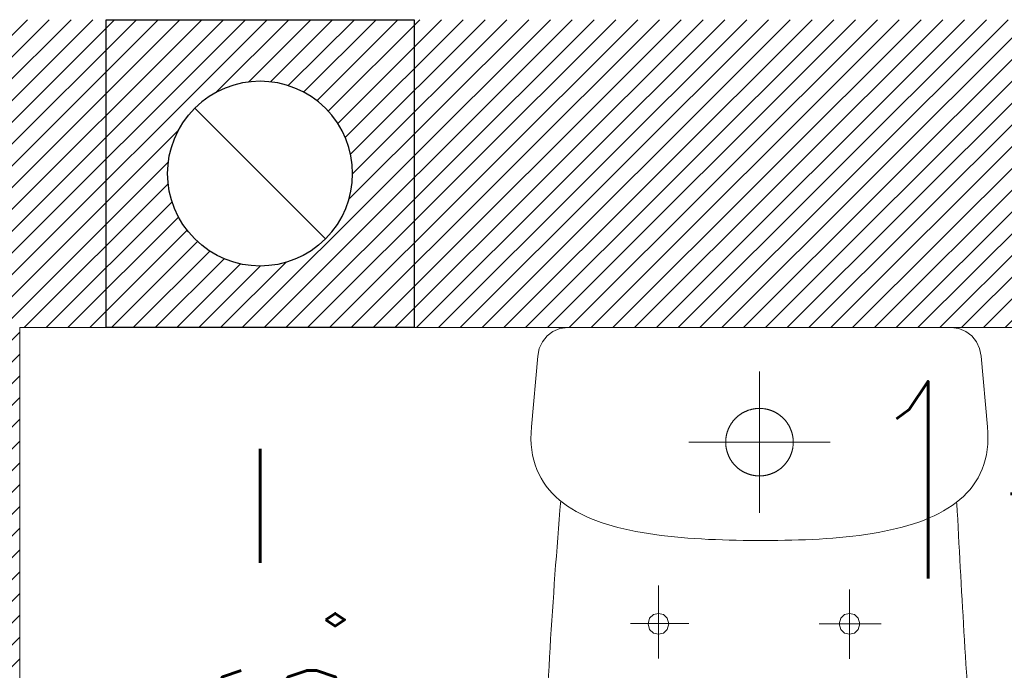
# Model space of a CAD drawing. Header units: inches. Extents: x 27484 to 71626, y -45113 to 39.
# Tile 60 of 256: x 35387 to 35467, y -34311 to -34258. Entities that reach past the tile are written whole.
import ezdxf
from ezdxf.enums import TextEntityAlignment as Align

# ---------------------------------------------------------------- set-up
doc = ezdxf.new("R2010")
doc.units = ezdxf.units.IN
doc.header["$LTSCALE"] = 50
doc.header["$MEASUREMENT"] = 0
for name, color, linetype, lineweight in [('A-ARMATURA', 45, 'Continuous', 5), ('A-SCIANY', 5, 'Continuous', 18), ('A-ść. istn.', 8, 'Continuous', 0)]:
    doc.layers.add(name, color=color, linetype=linetype, lineweight=lineweight)
for name, color, linetype in [('B-IWE', 2, 'Continuous'), ('B-IWE-KAN', 7, 'Continuous'), ('R-MET-IWE', 2, 'Continuous'), ('rz_wentylacja', 10, 'Continuous')]:
    doc.layers.add(name, color=color, linetype=linetype)
doc.styles.get("Standard").update_dxf_attribs({"font": 'romans.shx'})

# ---------------------------------------------------------------- blocks, each defined once
blk = doc.blocks.new('A$C04280096')
at = {"layer": 'A-ARMATURA'}
for p, q in [((-161.82, -0.83), (-155.43, 0)), ((-155.43, 0), (155.43, 0)), ((155.43, 0), (161.82, -0.83)), ((-176, -11.46), (-172.25, -6.79)), ((-172.25, -6.79), (-167.48, -3.17)), ((-167.48, -3.17), (-161.82, -0.83)), ((161.82, -0.83), (167.48, -3.17)), ((167.48, -3.17), (172.25, -6.79)), ((172.25, -6.79), (176, -11.47)), ((-178.58, -16.96), (-176, -11.46)), ((176, -11.47), (178.58, -16.97)), ((-184.97, -80.5), (-179.85, -23.06)), ((-179.85, -23.06), (-178.58, -16.96)), ((178.58, -16.97), (179.85, -23.06)), ((179.85, -23.06), (184.97, -80.5)), ((0, -150.3), (0, -35.69)), ((-17.44, -71.86), (-17.66, -72.05)), ((-17.21, -71.68), (-17.44, -71.86)), ((-16.99, -71.5), (-17.21, -71.68)), ((-16.76, -71.32), (-16.99, -71.5)), ((-16.54, -71.15), (-16.76, -71.32)), ((-16.31, -70.98), (-16.54, -71.15)), ((-16.08, -70.81), (-16.31, -70.98)), ((-15.84, -70.64), (-16.08, -70.81)), ((-15.61, -70.48), (-15.84, -70.64)), ((-15.37, -70.32), (-15.61, -70.48)), ((-15.13, -70.16), (-15.37, -70.32)), ((-14.89, -70), (-15.13, -70.16)), ((-14.65, -69.84), (-14.89, -70)), ((-14.41, -69.69), (-14.65, -69.84)), ((-14.16, -69.54), (-14.41, -69.69)), ((-13.92, -69.39), (-14.16, -69.54)), ((-13.67, -69.25), (-13.92, -69.39)), ((-13.42, -69.11), (-13.67, -69.25)), ((-13.17, -68.97), (-13.42, -69.11)), ((-12.92, -68.83), (-13.17, -68.97)), ((-12.66, -68.7), (-12.92, -68.83)), ((-12.41, -68.57), (-12.66, -68.7)), ((-12.15, -68.44), (-12.41, -68.57)), ((-11.89, -68.31), (-12.15, -68.44)), ((-11.63, -68.19), (-11.89, -68.31)), ((-11.37, -68.07), (-11.63, -68.19)), ((-11.11, -67.95), (-11.37, -68.07)), ((-10.85, -67.84), (-11.11, -67.95)), ((-10.58, -67.72), (-10.85, -67.84)), ((-10.32, -67.62), (-10.58, -67.72)), ((-10.05, -67.51), (-10.32, -67.62)), ((-9.79, -67.4), (-10.05, -67.51)), ((-9.52, -67.3), (-9.79, -67.4)), ((-9.25, -67.21), (-9.52, -67.3)), ((-8.98, -67.11), (-9.25, -67.21)), ((-8.71, -67.02), (-8.98, -67.11)), ((-8.43, -66.93), (-8.71, -67.02)), ((-8.16, -66.84), (-8.43, -66.93)), ((-7.89, -66.76), (-8.16, -66.84)), ((-7.61, -66.68), (-7.89, -66.76)), ((-7.33, -66.6), (-7.61, -66.68)), ((-7.06, -66.52), (-7.33, -66.6)), ((-6.78, -66.45), (-7.06, -66.52)), ((-6.5, -66.38), (-6.78, -66.45)), ((-6.22, -66.31), (-6.5, -66.38)), ((-5.94, -66.25), (-6.22, -66.31)), ((-5.66, -66.19), (-5.94, -66.25)), ((-5.38, -66.13), (-5.66, -66.19)), ((-5.1, -66.08), (-5.38, -66.13)), ((-4.82, -66.02), (-5.1, -66.08)), ((-4.54, -65.97), (-4.82, -66.02)), ((-4.25, -65.93), (-4.54, -65.97)), ((-3.97, -65.89), (-4.25, -65.93)), ((-3.68, -65.85), (-3.97, -65.89)), ((-3.4, -65.81), (-3.68, -65.85)), ((-3.12, -65.77), (-3.4, -65.81)), ((-2.83, -65.74), (-3.12, -65.77)), ((-2.54, -65.72), (-2.83, -65.74)), ((-2.26, -65.69), (-2.54, -65.72)), ((-1.97, -65.67), (-2.26, -65.69)), ((-1.69, -65.65), (-1.97, -65.67)), ((-1.4, -65.63), (-1.69, -65.65)), ((-1.11, -65.62), (-1.4, -65.63)), ((-0.83, -65.61), (-1.11, -65.62)), ((-0.54, -65.6), (-0.83, -65.61)), ((-0.25, -65.6), (-0.54, -65.6)), ((0.03, -65.6), (-0.25, -65.6)), ((0.32, -65.6), (0.03, -65.6)), ((0.61, -65.6), (0.32, -65.6)), ((0.89, -65.61), (0.61, -65.6)), ((1.18, -65.62), (0.89, -65.61)), ((1.47, -65.64), (1.18, -65.62)), ((1.75, -65.65), (1.47, -65.64)), ((2.04, -65.67), (1.75, -65.65)), ((2.33, -65.7), (2.04, -65.67)), ((2.61, -65.72), (2.33, -65.7)), ((2.9, -65.75), (2.61, -65.72)), ((3.18, -65.78), (2.9, -65.75)), ((3.47, -65.82), (3.18, -65.78)), ((3.75, -65.86), (3.47, -65.82)), ((4.04, -65.9), (3.75, -65.86)), ((4.32, -65.94), (4.04, -65.9)), ((4.6, -65.99), (4.32, -65.94)), ((4.88, -66.04), (4.6, -65.99)), ((5.17, -66.09), (4.88, -66.04)), ((5.45, -66.14), (5.17, -66.09)), ((5.73, -66.2), (5.45, -66.14)), ((6.01, -66.26), (5.73, -66.2)), ((6.29, -66.33), (6.01, -66.26)), ((6.57, -66.4), (6.29, -66.33)), ((6.85, -66.47), (6.57, -66.4)), ((7.12, -66.54), (6.85, -66.47)), ((7.4, -66.62), (7.12, -66.54)), ((7.68, -66.69), (7.4, -66.62)), ((7.95, -66.78), (7.68, -66.69)), ((8.22, -66.86), (7.95, -66.78)), ((8.5, -66.95), (8.22, -66.86)), ((8.77, -67.04), (8.5, -66.95)), ((9.04, -67.13), (8.77, -67.04)), ((9.31, -67.23), (9.04, -67.13)), ((9.58, -67.33), (9.31, -67.23)), ((9.85, -67.43), (9.58, -67.33)), ((10.12, -67.53), (9.85, -67.43)), ((10.38, -67.64), (10.12, -67.53)), ((10.65, -67.75), (10.38, -67.64)), ((10.91, -67.86), (10.65, -67.75)), ((11.17, -67.98), (10.91, -67.86)), ((11.43, -68.1), (11.17, -67.98)), ((11.69, -68.22), (11.43, -68.1)), ((11.95, -68.34), (11.69, -68.22)), ((12.21, -68.47), (11.95, -68.34)), ((12.47, -68.6), (12.21, -68.47)), ((12.72, -68.73), (12.47, -68.6)), ((12.98, -68.86), (12.72, -68.73)), ((13.23, -69), (12.98, -68.86)), ((13.48, -69.14), (13.23, -69)), ((13.73, -69.28), (13.48, -69.14)), ((13.97, -69.43), (13.73, -69.28)), ((14.22, -69.58), (13.97, -69.43)), ((14.46, -69.73), (14.22, -69.58)), ((14.71, -69.88), (14.46, -69.73)), ((14.95, -70.03), (14.71, -69.88)), ((15.19, -70.19), (14.95, -70.03)), ((15.43, -70.35), (15.19, -70.19)), ((15.66, -70.52), (15.43, -70.35)), ((15.9, -70.68), (15.66, -70.52)), ((16.13, -70.85), (15.9, -70.68)), ((16.36, -71.02), (16.13, -70.85)), ((16.59, -71.19), (16.36, -71.02)), ((16.82, -71.37), (16.59, -71.19)), ((17.04, -71.54), (16.82, -71.37)), ((17.27, -71.72), (17.04, -71.54)), ((17.49, -71.91), (17.27, -71.72)), ((-23.99, -79.76), (-24.13, -80.02)), ((-23.85, -79.51), (-23.99, -79.76)), ((-23.71, -79.26), (-23.85, -79.51)), ((-23.56, -79.02), (-23.71, -79.26)), ((-23.42, -78.77), (-23.56, -79.02)), ((-23.27, -78.53), (-23.42, -78.77)), ((-23.11, -78.28), (-23.27, -78.53)), ((-22.96, -78.04), (-23.11, -78.28)), ((-22.8, -77.8), (-22.96, -78.04)), ((-22.64, -77.57), (-22.8, -77.8)), ((-22.48, -77.33), (-22.64, -77.57)), ((-22.31, -77.09), (-22.48, -77.33)), ((-22.14, -76.86), (-22.31, -77.09)), ((-21.97, -76.63), (-22.14, -76.86)), ((-21.8, -76.4), (-21.97, -76.63)), ((-21.63, -76.17), (-21.8, -76.4)), ((-21.45, -75.95), (-21.63, -76.17)), ((-21.27, -75.73), (-21.45, -75.95)), ((-21.09, -75.5), (-21.27, -75.73)), ((-20.9, -75.28), (-21.09, -75.5)), ((-20.72, -75.07), (-20.9, -75.28)), ((-20.53, -74.85), (-20.72, -75.07)), ((-20.34, -74.64), (-20.53, -74.85)), ((-20.14, -74.42), (-20.34, -74.64)), ((-19.95, -74.21), (-20.14, -74.42)), ((-19.75, -74.01), (-19.95, -74.21)), ((-19.55, -73.8), (-19.75, -74.01)), ((-19.35, -73.6), (-19.55, -73.8)), ((-19.14, -73.39), (-19.35, -73.6)), ((-18.94, -73.2), (-19.14, -73.39)), ((-18.73, -73), (-18.94, -73.2)), ((-18.52, -72.8), (-18.73, -73)), ((-18.31, -72.61), (-18.52, -72.8)), ((-18.09, -72.42), (-18.31, -72.61)), ((-17.87, -72.23), (-18.09, -72.42)), ((-17.66, -72.05), (-17.87, -72.23)), ((17.71, -72.09), (17.49, -71.91)), ((17.93, -72.28), (17.71, -72.09)), ((18.14, -72.46), (17.93, -72.28)), ((18.36, -72.66), (18.14, -72.46)), ((18.57, -72.85), (18.36, -72.66)), ((18.78, -73.04), (18.57, -72.85)), ((18.99, -73.24), (18.78, -73.04)), ((19.19, -73.44), (18.99, -73.24)), ((19.39, -73.64), (19.19, -73.44)), ((19.6, -73.85), (19.39, -73.64)), ((19.8, -74.05), (19.6, -73.85)), ((19.99, -74.26), (19.8, -74.05)), ((20.19, -74.47), (19.99, -74.26)), ((20.38, -74.69), (20.19, -74.47)), ((20.57, -74.9), (20.38, -74.69)), ((20.76, -75.12), (20.57, -74.9)), ((20.95, -75.33), (20.76, -75.12)), ((21.13, -75.56), (20.95, -75.33)), ((21.31, -75.78), (21.13, -75.56)), ((21.49, -76), (21.31, -75.78)), ((21.67, -76.23), (21.49, -76)), ((21.84, -76.46), (21.67, -76.23)), ((22.01, -76.69), (21.84, -76.46)), ((22.18, -76.92), (22.01, -76.69)), ((22.35, -77.15), (22.18, -76.92)), ((22.51, -77.38), (22.35, -77.15)), ((22.68, -77.62), (22.51, -77.38)), ((22.84, -77.86), (22.68, -77.62)), ((22.99, -78.1), (22.84, -77.86)), ((23.15, -78.34), (22.99, -78.1)), ((23.3, -78.58), (23.15, -78.34)), ((23.45, -78.83), (23.3, -78.58)), ((23.6, -79.08), (23.45, -78.83)), ((23.74, -79.32), (23.6, -79.08)), ((23.88, -79.57), (23.74, -79.32)), ((24.02, -79.82), (23.88, -79.57)), ((24.16, -80.08), (24.02, -79.82)), ((-185.34, -90.09), (-185.28, -85.38)), ((-185.28, -85.38), (-184.97, -80.5)), ((-26.9, -87.82), (-26.96, -88.11)), ((-26.85, -87.54), (-26.9, -87.82)), ((-26.79, -87.26), (-26.85, -87.54)), ((-26.73, -86.98), (-26.79, -87.26)), ((-26.66, -86.7), (-26.73, -86.98)), ((-26.6, -86.42), (-26.66, -86.7)), ((-26.53, -86.15), (-26.6, -86.42)), ((-26.45, -85.87), (-26.53, -86.15)), ((-26.38, -85.59), (-26.45, -85.87)), ((-26.3, -85.32), (-26.38, -85.59)), ((-26.22, -85.04), (-26.3, -85.32)), ((-26.13, -84.77), (-26.22, -85.04)), ((-26.04, -84.49), (-26.13, -84.77)), ((-25.95, -84.22), (-26.04, -84.49)), ((-25.86, -83.95), (-25.95, -84.22)), ((-25.76, -83.68), (-25.86, -83.95)), ((-25.67, -83.41), (-25.76, -83.68)), ((-25.56, -83.14), (-25.67, -83.41)), ((-25.46, -82.88), (-25.56, -83.14)), ((-25.35, -82.61), (-25.46, -82.88)), ((-25.24, -82.34), (-25.35, -82.61)), ((-25.13, -82.08), (-25.24, -82.34)), ((-25.01, -81.82), (-25.13, -82.08)), ((-24.89, -81.56), (-25.01, -81.82)), ((-24.77, -81.3), (-24.89, -81.56)), ((-24.65, -81.04), (-24.77, -81.3)), ((-24.52, -80.78), (-24.65, -81.04)), ((-24.39, -80.52), (-24.52, -80.78)), ((-24.26, -80.27), (-24.39, -80.52)), ((-24.13, -80.02), (-24.26, -80.27)), ((24.29, -80.33), (24.16, -80.08)), ((24.42, -80.58), (24.29, -80.33)), ((24.55, -80.84), (24.42, -80.58)), ((24.68, -81.1), (24.55, -80.84)), ((24.8, -81.36), (24.68, -81.1)), ((24.92, -81.62), (24.8, -81.36)), ((25.04, -81.88), (24.92, -81.62)), ((25.16, -82.14), (25.04, -81.88)), ((25.27, -82.41), (25.16, -82.14)), ((25.38, -82.67), (25.27, -82.41)), ((25.48, -82.94), (25.38, -82.67)), ((25.59, -83.21), (25.48, -82.94)), ((25.69, -83.47), (25.59, -83.21)), ((25.79, -83.74), (25.69, -83.47)), ((25.88, -84.01), (25.79, -83.74)), ((25.98, -84.29), (25.88, -84.01)), ((26.07, -84.56), (25.98, -84.29)), ((26.15, -84.83), (26.07, -84.56)), ((26.24, -85.11), (26.15, -84.83)), ((26.32, -85.38), (26.24, -85.11)), ((26.4, -85.66), (26.32, -85.38)), ((26.47, -85.93), (26.4, -85.66)), ((26.54, -86.21), (26.47, -85.93)), ((26.61, -86.49), (26.54, -86.21)), ((26.68, -86.77), (26.61, -86.49)), ((26.74, -87.05), (26.68, -86.77)), ((26.8, -87.33), (26.74, -87.05)), ((26.86, -87.61), (26.8, -87.33)), ((26.92, -87.89), (26.86, -87.61)), ((184.97, -80.5), (185.28, -85.44)), ((185.28, -85.44), (185.34, -90.2)), ((-185.15, -94.62), (-185.34, -90.09)), ((-184.71, -99), (-185.15, -94.62)), ((-57.3, -92.99), (57.3, -92.99)), ((-27.39, -92.67), (-27.4, -92.96)), ((-27.4, -92.96), (-27.39, -93.24)), ((-27.38, -92.1), (-27.39, -92.38)), ((-27.39, -92.38), (-27.39, -92.67)), ((-27.39, -93.24), (-27.39, -93.53)), ((-27.39, -93.53), (-27.38, -93.82)), ((-27.37, -91.81), (-27.38, -92.1)), ((-27.38, -93.82), (-27.37, -94.1)), ((-27.36, -91.52), (-27.37, -91.81)), ((-27.37, -94.1), (-27.36, -94.39)), ((-27.34, -91.24), (-27.36, -91.52)), ((-27.36, -94.39), (-27.34, -94.68)), ((-27.32, -90.95), (-27.34, -91.24)), ((-27.34, -94.68), (-27.32, -94.96)), ((-27.3, -90.67), (-27.32, -90.95)), ((-27.32, -94.96), (-27.3, -95.25)), ((-27.27, -90.38), (-27.3, -90.67)), ((-27.3, -95.25), (-27.28, -95.54)), ((-27.28, -95.54), (-27.25, -95.82)), ((-27.24, -90.09), (-27.27, -90.38)), ((-27.25, -95.82), (-27.22, -96.11)), ((-27.21, -89.81), (-27.24, -90.09)), ((-27.18, -89.52), (-27.21, -89.81)), ((-27.14, -89.24), (-27.18, -89.52)), ((-27.1, -88.96), (-27.14, -89.24)), ((-27.05, -88.67), (-27.1, -88.96)), ((-27.01, -88.39), (-27.05, -88.67)), ((-26.96, -88.11), (-27.01, -88.39)), ((26.97, -88.17), (26.92, -87.89)), ((27.02, -88.46), (26.97, -88.17)), ((27.06, -88.74), (27.02, -88.46)), ((27.11, -89.02), (27.06, -88.74)), ((27.15, -89.31), (27.11, -89.02)), ((27.18, -89.59), (27.15, -89.31)), ((27.22, -89.88), (27.18, -89.59)), ((27.25, -90.16), (27.22, -89.88)), ((27.24, -95.89), (27.27, -95.61)), ((27.28, -90.45), (27.25, -90.16)), ((27.27, -95.61), (27.3, -95.32)), ((27.3, -90.73), (27.28, -90.45)), ((27.32, -91.02), (27.3, -90.73)), ((27.3, -95.32), (27.32, -95.04)), ((27.34, -91.3), (27.32, -91.02)), ((27.32, -95.04), (27.34, -94.75)), ((27.36, -91.59), (27.34, -91.3)), ((27.34, -94.75), (27.36, -94.46)), ((27.37, -91.88), (27.36, -91.59)), ((27.36, -94.46), (27.37, -94.18)), ((27.38, -92.16), (27.37, -91.88)), ((27.37, -94.18), (27.38, -93.89)), ((27.39, -92.45), (27.38, -92.16)), ((27.38, -93.89), (27.39, -93.6)), ((27.39, -92.74), (27.39, -92.45)), ((27.4, -93.03), (27.39, -92.74)), ((27.39, -93.32), (27.4, -93.03)), ((27.39, -93.6), (27.39, -93.32)), ((27.4, -92.99), (27.4, -92.99)), ((27.4, -93.03), (27.4, -93.03)), ((185.15, -94.79), (184.7, -99.21)), ((185.34, -90.2), (185.15, -94.79)), ((-184.04, -103.2), (-184.71, -99)), ((-183.13, -107.25), (-184.04, -103.2)), ((-27.22, -96.11), (-27.18, -96.39)), ((-27.18, -96.39), (-27.15, -96.68)), ((-27.15, -96.68), (-27.11, -96.96)), ((-27.11, -96.96), (-27.06, -97.24)), ((-27.06, -97.24), (-27.02, -97.53)), ((-27.02, -97.53), (-26.97, -97.81)), ((-26.97, -97.81), (-26.92, -98.09)), ((-26.92, -98.09), (-26.86, -98.37)), ((-26.86, -98.37), (-26.8, -98.65)), ((-26.8, -98.65), (-26.74, -98.93)), ((-26.74, -98.93), (-26.68, -99.21)), ((-26.68, -99.21), (-26.61, -99.49)), ((-26.61, -99.49), (-26.54, -99.77)), ((-26.54, -99.77), (-26.47, -100.05)), ((-26.47, -100.05), (-26.4, -100.33)), ((-26.4, -100.33), (-26.32, -100.6)), ((-26.32, -100.6), (-26.24, -100.88)), ((-26.24, -100.88), (-26.15, -101.15)), ((-26.15, -101.15), (-26.07, -101.42)), ((-26.07, -101.42), (-25.98, -101.7)), ((-25.98, -101.7), (-25.88, -101.97)), ((-25.88, -101.97), (-25.79, -102.24)), ((-25.79, -102.24), (-25.69, -102.51)), ((-25.69, -102.51), (-25.59, -102.78)), ((-25.59, -102.78), (-25.48, -103.04)), ((-25.48, -103.04), (-25.38, -103.31)), ((-25.38, -103.31), (-25.27, -103.58)), ((-25.27, -103.58), (-25.16, -103.84)), ((25.13, -103.91), (25.24, -103.64)), ((25.24, -103.64), (25.35, -103.38)), ((25.35, -103.38), (25.46, -103.11)), ((25.46, -103.11), (25.56, -102.85)), ((25.56, -102.85), (25.66, -102.58)), ((25.66, -102.58), (25.76, -102.31)), ((25.76, -102.31), (25.86, -102.04)), ((25.86, -102.04), (25.95, -101.77)), ((25.95, -101.77), (26.04, -101.49)), ((26.04, -101.49), (26.13, -101.22)), ((26.13, -101.22), (26.22, -100.95)), ((26.22, -100.95), (26.3, -100.67)), ((26.3, -100.67), (26.38, -100.4)), ((26.38, -100.4), (26.45, -100.12)), ((26.45, -100.12), (26.53, -99.84)), ((26.53, -99.84), (26.6, -99.56)), ((26.6, -99.56), (26.66, -99.28)), ((26.66, -99.28), (26.73, -99)), ((26.73, -99), (26.79, -98.72)), ((26.79, -98.72), (26.85, -98.44)), ((26.85, -98.44), (26.9, -98.16)), ((26.9, -98.16), (26.96, -97.88)), ((26.96, -97.88), (27.01, -97.6)), ((27.01, -97.6), (27.05, -97.32)), ((27.05, -97.32), (27.1, -97.03)), ((27.1, -97.03), (27.14, -96.75)), ((27.14, -96.75), (27.17, -96.46)), ((27.17, -96.46), (27.21, -96.18)), ((27.21, -96.18), (27.24, -95.89)), ((184.02, -103.46), (183.1, -107.54)), ((184.7, -99.21), (184.02, -103.46)), ((-182, -111.14), (-183.13, -107.25)), ((-180.65, -114.88), (-182, -111.14)), ((-25.16, -103.84), (-25.04, -104.1)), ((-25.04, -104.1), (-24.92, -104.36)), ((-24.92, -104.36), (-24.8, -104.62)), ((-24.8, -104.62), (-24.68, -104.88)), ((-24.68, -104.88), (-24.55, -105.14)), ((-24.55, -105.14), (-24.43, -105.4)), ((-24.43, -105.4), (-24.29, -105.65)), ((-24.29, -105.65), (-24.16, -105.91)), ((-24.16, -105.91), (-24.02, -106.16)), ((-24.02, -106.16), (-23.88, -106.41)), ((-23.88, -106.41), (-23.74, -106.66)), ((-23.74, -106.66), (-23.6, -106.91)), ((-23.6, -106.91), (-23.45, -107.15)), ((-23.45, -107.15), (-23.3, -107.4)), ((-23.3, -107.4), (-23.15, -107.64)), ((-23.15, -107.64), (-23, -107.88)), ((-23, -107.88), (-22.84, -108.12)), ((-22.84, -108.12), (-22.68, -108.36)), ((-22.68, -108.36), (-22.52, -108.6)), ((-22.52, -108.6), (-22.35, -108.83)), ((-22.35, -108.83), (-22.18, -109.07)), ((-22.18, -109.07), (-22.01, -109.3)), ((-22.01, -109.3), (-21.84, -109.53)), ((-21.84, -109.53), (-21.67, -109.76)), ((-21.67, -109.76), (-21.49, -109.98)), ((-21.49, -109.98), (-21.31, -110.21)), ((-21.31, -110.21), (-21.13, -110.43)), ((-21.13, -110.43), (-20.95, -110.65)), ((-20.95, -110.65), (-20.76, -110.87)), ((-20.76, -110.87), (-20.57, -111.08)), ((-20.57, -111.08), (-20.38, -111.3)), ((-20.38, -111.3), (-20.19, -111.51)), ((-20.19, -111.51), (-19.99, -111.72)), ((-19.99, -111.72), (-19.8, -111.93)), ((19.75, -111.98), (19.95, -111.77)), ((19.95, -111.77), (20.14, -111.56)), ((20.14, -111.56), (20.33, -111.35)), ((20.33, -111.35), (20.53, -111.14)), ((20.53, -111.14), (20.71, -110.92)), ((20.71, -110.92), (20.9, -110.7)), ((20.9, -110.7), (21.09, -110.48)), ((21.09, -110.48), (21.27, -110.26)), ((21.27, -110.26), (21.45, -110.04)), ((21.45, -110.04), (21.62, -109.81)), ((21.62, -109.81), (21.8, -109.59)), ((21.8, -109.59), (21.97, -109.36)), ((21.97, -109.36), (22.14, -109.13)), ((22.14, -109.13), (22.31, -108.89)), ((22.31, -108.89), (22.47, -108.66)), ((22.47, -108.66), (22.64, -108.42)), ((22.64, -108.42), (22.8, -108.18)), ((22.8, -108.18), (22.96, -107.94)), ((22.96, -107.94), (23.11, -107.7)), ((23.11, -107.7), (23.26, -107.46)), ((23.26, -107.46), (23.41, -107.22)), ((23.41, -107.22), (23.56, -106.97)), ((23.56, -106.97), (23.71, -106.72)), ((23.71, -106.72), (23.85, -106.47)), ((23.85, -106.47), (23.99, -106.22)), ((23.99, -106.22), (24.13, -105.97)), ((24.13, -105.97), (24.26, -105.72)), ((24.26, -105.72), (24.39, -105.46)), ((24.39, -105.46), (24.52, -105.21)), ((24.52, -105.21), (24.65, -104.95)), ((24.65, -104.95), (24.77, -104.69)), ((24.77, -104.69), (24.89, -104.43)), ((24.89, -104.43), (25.01, -104.17)), ((25.01, -104.17), (25.13, -103.91)), ((181.95, -111.46), (180.58, -115.23)), ((183.1, -107.54), (181.95, -111.46)), ((-179.08, -118.47), (-180.65, -114.88)), ((-177.3, -121.91), (-179.08, -118.47)), ((-19.8, -111.93), (-19.6, -112.13)), ((-19.6, -112.13), (-19.4, -112.34)), ((-19.4, -112.34), (-19.19, -112.54)), ((-19.19, -112.54), (-18.99, -112.74)), ((-18.99, -112.74), (-18.78, -112.94)), ((-18.78, -112.94), (-18.57, -113.13)), ((-18.57, -113.13), (-18.36, -113.33)), ((-18.36, -113.33), (-18.14, -113.52)), ((-18.14, -113.52), (-17.93, -113.71)), ((-17.93, -113.71), (-17.71, -113.89)), ((-17.71, -113.89), (-17.49, -114.08)), ((-17.49, -114.08), (-17.27, -114.26)), ((-17.27, -114.26), (-17.04, -114.44)), ((-17.04, -114.44), (-16.82, -114.62)), ((-16.82, -114.62), (-16.59, -114.79)), ((-16.59, -114.79), (-16.36, -114.96)), ((-16.36, -114.96), (-16.13, -115.14)), ((-16.13, -115.14), (-15.9, -115.3)), ((-15.9, -115.3), (-15.66, -115.47)), ((-15.66, -115.47), (-15.43, -115.63)), ((-15.43, -115.63), (-15.19, -115.79)), ((-15.19, -115.79), (-14.95, -115.95)), ((-14.95, -115.95), (-14.71, -116.1)), ((-14.71, -116.1), (-14.47, -116.26)), ((-14.47, -116.26), (-14.22, -116.41)), ((-14.22, -116.41), (-13.98, -116.55)), ((-13.98, -116.55), (-13.73, -116.7)), ((-13.73, -116.7), (-13.48, -116.84)), ((-13.48, -116.84), (-13.23, -116.98)), ((-13.23, -116.98), (-12.98, -117.12)), ((-12.98, -117.12), (-12.72, -117.25)), ((-12.72, -117.25), (-12.47, -117.39)), ((-12.47, -117.39), (-12.21, -117.52)), ((-12.21, -117.52), (-11.96, -117.64)), ((-11.96, -117.64), (-11.7, -117.77)), ((-11.7, -117.77), (-11.44, -117.89)), ((-11.44, -117.89), (-11.18, -118.01)), ((-11.18, -118.01), (-10.91, -118.12)), ((-10.91, -118.12), (-10.65, -118.23)), ((-10.65, -118.23), (-10.38, -118.34)), ((-10.38, -118.34), (-10.12, -118.45)), ((-10.12, -118.45), (-9.85, -118.56)), ((-9.85, -118.56), (-9.58, -118.66)), ((-9.58, -118.66), (-9.31, -118.76)), ((-9.31, -118.76), (-9.04, -118.85)), ((-9.04, -118.85), (-8.77, -118.95)), ((-8.77, -118.95), (-8.5, -119.04)), ((-8.5, -119.04), (-8.23, -119.12)), ((-8.23, -119.12), (-7.95, -119.21)), ((-7.95, -119.21), (-7.68, -119.29)), ((-7.68, -119.29), (-7.4, -119.37)), ((-7.4, -119.37), (-7.13, -119.45)), ((-7.13, -119.45), (-6.85, -119.52)), ((-6.85, -119.52), (-6.57, -119.59)), ((-6.57, -119.59), (-6.29, -119.66)), ((-6.29, -119.66), (-6.01, -119.72)), ((-6.01, -119.72), (-5.73, -119.78)), ((-5.73, -119.78), (-5.45, -119.84)), ((5.66, -119.8), (5.94, -119.74)), ((5.94, -119.74), (6.22, -119.67)), ((6.22, -119.67), (6.5, -119.61)), ((6.5, -119.61), (6.78, -119.54)), ((6.78, -119.54), (7.06, -119.46)), ((7.06, -119.46), (7.33, -119.39)), ((7.33, -119.39), (7.61, -119.31)), ((7.61, -119.31), (7.88, -119.23)), ((7.88, -119.23), (8.16, -119.15)), ((8.16, -119.15), (8.43, -119.06)), ((8.43, -119.06), (8.7, -118.97)), ((8.7, -118.97), (8.97, -118.88)), ((8.97, -118.88), (9.25, -118.78)), ((9.25, -118.78), (9.52, -118.68)), ((9.52, -118.68), (9.78, -118.58)), ((9.78, -118.58), (10.05, -118.48)), ((10.05, -118.48), (10.32, -118.37)), ((10.32, -118.37), (10.58, -118.26)), ((10.58, -118.26), (10.85, -118.15)), ((10.85, -118.15), (11.11, -118.03)), ((11.11, -118.03), (11.37, -117.92)), ((11.37, -117.92), (11.63, -117.8)), ((11.63, -117.8), (11.89, -117.67)), ((11.89, -117.67), (12.15, -117.55)), ((12.15, -117.55), (12.4, -117.42)), ((12.4, -117.42), (12.66, -117.29)), ((12.66, -117.29), (12.91, -117.15)), ((12.91, -117.15), (13.17, -117.02)), ((13.17, -117.02), (13.42, -116.88)), ((13.42, -116.88), (13.67, -116.74)), ((13.67, -116.74), (13.91, -116.59)), ((13.91, -116.59), (14.16, -116.44)), ((14.16, -116.44), (14.41, -116.3)), ((14.41, -116.3), (14.65, -116.14)), ((14.65, -116.14), (14.89, -115.99)), ((14.89, -115.99), (15.13, -115.83)), ((15.13, -115.83), (15.37, -115.67)), ((15.37, -115.67), (15.6, -115.51)), ((15.6, -115.51), (15.84, -115.34)), ((15.84, -115.34), (16.07, -115.18)), ((16.07, -115.18), (16.3, -115.01)), ((16.3, -115.01), (16.53, -114.84)), ((16.53, -114.84), (16.76, -114.66)), ((16.76, -114.66), (16.99, -114.49)), ((16.99, -114.49), (17.21, -114.31)), ((17.21, -114.31), (17.43, -114.12)), ((17.43, -114.12), (17.65, -113.94)), ((17.65, -113.94), (17.87, -113.76)), ((17.87, -113.76), (18.09, -113.57)), ((18.09, -113.57), (18.3, -113.38)), ((18.3, -113.38), (18.52, -113.18)), ((18.52, -113.18), (18.73, -112.99)), ((18.73, -112.99), (18.94, -112.79)), ((18.94, -112.79), (19.14, -112.59)), ((19.14, -112.59), (19.35, -112.39)), ((19.35, -112.39), (19.55, -112.19)), ((19.55, -112.19), (19.75, -111.98)), ((178.98, -118.84), (177.18, -122.29)), ((180.58, -115.23), (178.98, -118.84)), ((-175.32, -125.21), (-177.3, -121.91)), ((-173.14, -128.36), (-175.32, -125.21)), ((-5.45, -119.84), (-5.17, -119.9)), ((-5.17, -119.9), (-4.89, -119.95)), ((-4.89, -119.95), (-4.6, -120)), ((-4.6, -120), (-4.32, -120.04)), ((-4.32, -120.04), (-4.04, -120.09)), ((-4.04, -120.09), (-3.75, -120.13)), ((-3.75, -120.13), (-3.47, -120.17)), ((-3.47, -120.17), (-3.18, -120.2)), ((-3.18, -120.2), (-2.9, -120.23)), ((-2.9, -120.23), (-2.61, -120.26)), ((-2.61, -120.26), (-2.33, -120.29)), ((-2.33, -120.29), (-2.04, -120.31)), ((-2.04, -120.31), (-1.76, -120.33)), ((-1.76, -120.33), (-1.47, -120.35)), ((-1.47, -120.35), (-1.18, -120.36)), ((-1.18, -120.36), (-0.9, -120.37)), ((-0.9, -120.37), (-0.61, -120.38)), ((-0.61, -120.38), (-0.32, -120.39)), ((-0.32, -120.39), (-0.04, -120.39)), ((-0.04, -120.39), (0.25, -120.39)), ((0.25, -120.39), (0.54, -120.38)), ((0.54, -120.38), (0.82, -120.38)), ((0.82, -120.38), (1.11, -120.37)), ((1.11, -120.37), (1.4, -120.35)), ((1.4, -120.35), (1.68, -120.34)), ((1.68, -120.34), (1.97, -120.32)), ((1.97, -120.32), (2.26, -120.29)), ((2.26, -120.29), (2.54, -120.27)), ((2.54, -120.27), (2.83, -120.24)), ((2.83, -120.24), (3.11, -120.21)), ((3.11, -120.21), (3.4, -120.18)), ((3.4, -120.18), (3.68, -120.14)), ((3.68, -120.14), (3.97, -120.1)), ((3.97, -120.1), (4.25, -120.06)), ((4.25, -120.06), (4.53, -120.01)), ((4.53, -120.01), (4.82, -119.96)), ((4.82, -119.96), (5.1, -119.91)), ((5.1, -119.91), (5.38, -119.85)), ((5.38, -119.85), (5.66, -119.8)), ((175.16, -125.6), (172.95, -128.76)), ((177.18, -122.29), (175.16, -125.6)), ((-170.76, -131.37), (-173.14, -128.36)), ((-168.2, -134.25), (-170.76, -131.37)), ((-165.45, -137), (-168.2, -134.25)), ((167.94, -134.67), (165.16, -137.41)), ((170.54, -131.78), (167.94, -134.67)), ((172.95, -128.76), (170.54, -131.78)), ((-162.53, -139.61), (-165.45, -137)), ((-159.44, -142.1), (-162.53, -139.61)), ((-160.46, -148.9), (-159.94, -143.35)), ((-159.94, -143.35), (-159.8, -141.81)), ((-156.18, -144.47), (-159.44, -142.1)), ((159.06, -142.51), (155.76, -144.86)), ((162.19, -140.02), (159.06, -142.51)), ((161.15, -140.85), (161.32, -142.74)), ((161.32, -142.74), (161.82, -148.3)), ((165.16, -137.41), (162.19, -140.02)), ((-152.76, -146.71), (-156.18, -144.47)), ((-149.19, -148.84), (-152.76, -146.71)), ((-145.47, -150.85), (-149.19, -148.84)), ((-141.61, -152.75), (-145.47, -150.85)), ((144.91, -151.21), (140.99, -153.1)), ((148.67, -149.21), (144.91, -151.21)), ((152.29, -147.1), (148.67, -149.21)), ((155.76, -144.86), (152.29, -147.1)), ((-137.6, -154.55), (-141.61, -152.75)), ((-133.47, -156.23), (-137.6, -154.55)), ((-129.21, -157.82), (-133.47, -156.23)), ((-124.83, -159.3), (-129.21, -157.82)), ((-120.34, -160.69), (-124.83, -159.3)), ((124.02, -159.56), (119.47, -160.93)), ((128.45, -158.1), (124.02, -159.56)), ((132.76, -156.54), (128.45, -158.1)), ((136.94, -154.87), (132.76, -156.54)), ((140.99, -153.1), (136.94, -154.87)), ((-115.74, -161.98), (-120.34, -160.69)), ((-111.03, -163.18), (-115.74, -161.98)), ((-106.22, -164.3), (-111.03, -163.18)), ((-101.32, -165.33), (-106.22, -164.3)), ((-96.34, -166.28), (-101.32, -165.33)), ((-91.27, -167.15), (-96.34, -166.28)), ((-86.13, -167.94), (-91.27, -167.15)), ((90.09, -167.25), (84.9, -168.03)), ((95.21, -166.41), (90.09, -167.25)), ((100.25, -165.48), (95.21, -166.41)), ((105.2, -164.47), (100.25, -165.48)), ((110.06, -163.38), (105.2, -164.47)), ((114.82, -162.2), (110.06, -163.38)), ((119.47, -160.93), (114.82, -162.2)), ((-80.92, -168.66), (-86.13, -167.94)), ((-75.64, -169.31), (-80.92, -168.66)), ((-70.3, -169.9), (-75.64, -169.31)), ((-64.91, -170.42), (-70.3, -169.9)), ((-59.47, -170.88), (-64.91, -170.42)), ((-53.99, -171.29), (-59.47, -170.88)), ((-48.48, -171.63), (-53.99, -171.29)), ((-42.93, -171.93), (-48.48, -171.63)), ((-37.36, -172.18), (-42.93, -171.93)), ((-31.76, -172.38), (-37.36, -172.18)), ((-26.15, -172.54), (-31.76, -172.38)), ((-20.54, -172.66), (-26.15, -172.54)), ((-14.92, -172.75), (-20.54, -172.66)), ((-9.3, -172.8), (-14.92, -172.75)), ((-3.69, -172.82), (-9.3, -172.8)), ((1.9, -172.81), (-3.69, -172.82)), ((7.53, -172.78), (1.9, -172.81)), ((1.9, -172.81), (1.9, -172.81)), ((13.18, -172.71), (7.53, -172.78)), ((18.82, -172.62), (13.18, -172.71)), ((24.47, -172.5), (18.82, -172.62)), ((30.11, -172.34), (24.47, -172.5)), ((35.74, -172.14), (30.11, -172.34)), ((41.35, -171.9), (35.74, -172.14)), ((46.93, -171.61), (41.35, -171.9)), ((52.49, -171.27), (46.93, -171.61)), ((58.01, -170.88), (52.49, -171.27)), ((63.5, -170.43), (58.01, -170.88)), ((68.93, -169.93), (63.5, -170.43)), ((74.31, -169.36), (68.93, -169.93)), ((79.64, -168.73), (74.31, -169.36)), ((84.9, -168.03), (79.64, -168.73)), ((-72.95, -212.51), (-72.95, -269.03)), ((82.03, -209.47), (82.03, -268.73)), ((-81.42, -240.48), (-80.17, -235.82)), ((-80.17, -235.82), (-77.06, -233.02)), ((-77.06, -233.02), (-73.01, -232.08)), ((-73.01, -232.08), (-68.97, -233.02)), ((-68.97, -233.02), (-65.86, -235.82)), ((-65.86, -235.82), (-64.61, -240.48)), ((73.56, -240.48), (74.8, -235.82)), ((74.8, -235.82), (77.92, -233.02)), ((77.92, -233.02), (81.96, -232.08)), ((81.96, -232.08), (86.01, -233.02)), ((86.01, -233.02), (89.12, -235.82)), ((89.12, -235.82), (90.37, -240.48)), ((-98.64, -240.47), (-48.47, -240.47)), ((-80.17, -245.15), (-81.42, -240.48)), ((-77.06, -247.95), (-80.17, -245.15)), ((-65.86, -245.15), (-68.97, -247.95)), ((-64.61, -240.49), (-65.86, -245.15)), ((-64.61, -240.48), (-64.61, -240.49)), ((57.18, -240.16), (104.61, -240.16)), ((74.8, -245.15), (73.56, -240.48)), ((77.92, -247.95), (74.8, -245.15)), ((89.12, -245.15), (86, -247.95)), ((90.37, -240.49), (89.12, -245.15)), ((90.37, -240.48), (90.37, -240.49)), ((-73.01, -248.89), (-77.06, -247.95)), ((-68.97, -247.95), (-73.01, -248.89)), ((81.96, -248.89), (77.92, -247.95)), ((86, -247.95), (81.96, -248.89))]:
    blk.add_line(p, q, dxfattribs=at)
at = {"layer": 'A-ARMATURA', "linetype": 'Continuous'}
for centre, radius, start, end in [((-8576.26, 264.4), 8425.94, 355.762455, 357.188478), ((-5010.96, -574.67), 5190.32, 2.07305, 4.71198)]:
    blk.add_arc(centre, radius, start, end, dxfattribs=at)
blk = doc.blocks.new('IWE0W')
at = {"layer": 'B-IWE-KAN'}
blk.add_lwpolyline([(0.8536, 0.8536, -1), (0.1464, 0.1464), (0.8536, 0.8536, 1), (0.1464, 0.1464)], format="xyb", dxfattribs=at)
blk = doc.blocks.new('IWE0W011')
at = {"layer": 'B-IWE'}
blk.add_lwpolyline([(0, 0), (25, 0), (25, 25), (0, 25), (0, 0)], dxfattribs=at)
at = {"xscale": 15, "yscale": 15, "zscale": 15}
blk.add_blockref('IWE0W', (5, 5), dxfattribs=at)
at = {"layer": 'R-MET-IWE', "width": 0.75}
blk.add_attdef('NR', text='', height=9.5, dxfattribs=at).set_placement((12.5, 37), align=Align.MIDDLE)

msp = doc.modelspace()

# ---------------------------------------------------------------- hatches: boundary and pattern name
at = {"layer": 'A-ść. istn.', "ltscale": 0.1}
h = msp.add_hatch(dxfattribs=at)
h.set_pattern_fill('ANSI31', color=256, scale=10)
h.set_pattern_definition([(45, (31560.1443, -34930.5661), (-0.88388348, 0.88388348), [])])
h.paths.add_polyline_path([(35509.98246, -34258.06607), (35419.48246, -34258.06607), (35419.48246, -34270.56607), (35509.98246, -34270.56607)])
h.paths.add_polyline_path([(35509.98246, -34270.56607), (35419.48246, -34270.56607), (35419.48246, -34283.06607), (35497.48246, -34283.06607), (35497.48246, -34284.06607), (35509.98246, -34284.06607)])
h.paths.add_polyline_path([(35522.48246, -34270.56607), (35509.98246, -34270.56607), (35509.98246, -34284.06607), (35522.48246, -34284.06607)])
h.paths.add_polyline_path([(35522.48246, -34258.06607), (35509.98246, -34258.06607), (35509.98246, -34270.56607), (35522.48246, -34270.56607)])
edge = h.paths.add_edge_path()
edge.add_line((35522.48246, -34284.06607), (35509.98246, -34284.06607))
edge.add_line((35509.98246, -34284.06607), (35509.98246, -34289.06607))
edge.add_arc((35509.98246, -34296.56607), 7.5, 45, 90.0000004, ccw=False)
edge.add_arc((35509.98246, -34296.56607), 7.5, -90.0000004, 45, ccw=False)
edge.add_line((35509.98246, -34304.06607), (35509.98246, -34309.06607))
edge.add_line((35509.98246, -34309.06607), (35522.48246, -34309.06607))
edge.add_line((35522.48246, -34309.06607), (35522.48246, -34284.06607))
edge = h.paths.add_edge_path()
edge.add_line((35509.98246, -34284.06607), (35497.48246, -34284.06607))
edge.add_line((35497.48246, -34284.06607), (35497.48246, -34309.06607))
edge.add_line((35497.48246, -34309.06607), (35509.98246, -34309.06607))
edge.add_line((35509.98246, -34309.06607), (35509.98246, -34304.06607))
edge.add_arc((35509.98246, -34296.56607), 7.5, 225, 269.9999996, ccw=False)
edge.add_arc((35509.98246, -34296.56607), 7.5, 90.0000004, 225, ccw=False)
edge.add_line((35509.98246, -34289.06607), (35509.98246, -34284.06607))
edge = h.paths.add_edge_path()
edge.add_line((35419.48246, -34258.06607), (35394.48246, -34258.06607))
edge.add_line((35394.48246, -34258.06607), (35394.48246, -34270.56607))
edge.add_line((35394.48246, -34270.56607), (35399.48246, -34270.56607))
edge.add_arc((35406.98246, -34270.56607), 7.5, 135, 180.0000001, ccw=False)
edge.add_arc((35406.98246, -34270.56607), 7.5, -0.0000001, 135, ccw=False)
edge.add_line((35414.48246, -34270.56607), (35419.48246, -34270.56607))
edge.add_line((35419.48246, -34270.56607), (35419.48246, -34258.06607))
edge = h.paths.add_edge_path()
edge.add_line((35419.48246, -34270.56607), (35414.48246, -34270.56607))
edge.add_arc((35406.98246, -34270.56607), 7.5, 315, 359.9999999, ccw=False)
edge.add_arc((35406.98246, -34270.56607), 7.5, 180.0000001, 315, ccw=False)
edge.add_line((35399.48246, -34270.56607), (35394.48246, -34270.56607))
edge.add_line((35394.48246, -34270.56607), (35394.48246, -34283.06607))
edge.add_line((35394.48246, -34283.06607), (35419.48246, -34283.06607))
edge.add_line((35419.48246, -34283.06607), (35419.48246, -34270.56607))
h.paths.add_polyline_path([(35394.48246, -34270.56607), (35131.48246, -34270.56607), (35131.48246, -34283.06607), (35213.48246, -34283.06607), (35213.48246, -34347.06607), (35225.48246, -34347.06607), (35225.48246, -34283.06607), (35375.48246, -34283.06607), (35375.48246, -34347.06607), (35387.48246, -34347.06607), (35387.48246, -34283.06607), (35394.48246, -34283.06607)])
h.paths.add_polyline_path([(35394.48246, -34258.06607), (35131.48246, -34258.06607), (35131.48246, -34270.56607), (35394.48246, -34270.56607)])

# ---------------------------------------------------------------- linework, layer by layer
at = {"layer": 'A-SCIANY', "ltscale": 3}
for p, q in [((35387.48246, -34347.06607), (35387.48246, -34283.06607)), ((35387.48246, -34283.06607), (35497.48246, -34283.06607))]:
    msp.add_line(p, q, dxfattribs=at)

# ---------------------------------------------------------------- block references
at = {"layer": 'A-ARMATURA', "lineweight": -3, "xscale": -0.1000000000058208, "yscale": 0.1000000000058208, "zscale": 0.09999999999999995}
msp.add_blockref('A$C04280096', (35447.48246, -34283.06607), dxfattribs=at)
at = {"layer": 'rz_wentylacja'}
ref = msp.add_blockref('IWE0W011', (35394.48246, -34258.06607), dxfattribs=dict(at, xscale=-1, rotation=180))
ref.add_attrib('NR', 'k.s.-', (35413.83816, -34331.98103), dxfattribs={"layer": 'R-MET-IWE', "height": 16, "rotation": 90, "width": 0.75})
ref = msp.add_blockref('IWE0W011', (35522.48246, -34284.06607), dxfattribs=dict(at, xscale=-1, rotation=90))
ref.add_attrib('NR', '1->', (35455.50581, -34303.42177), dxfattribs={"layer": 'R-MET-IWE', "height": 16, "width": 0.75})

doc.saveas('drawing.dxf')
